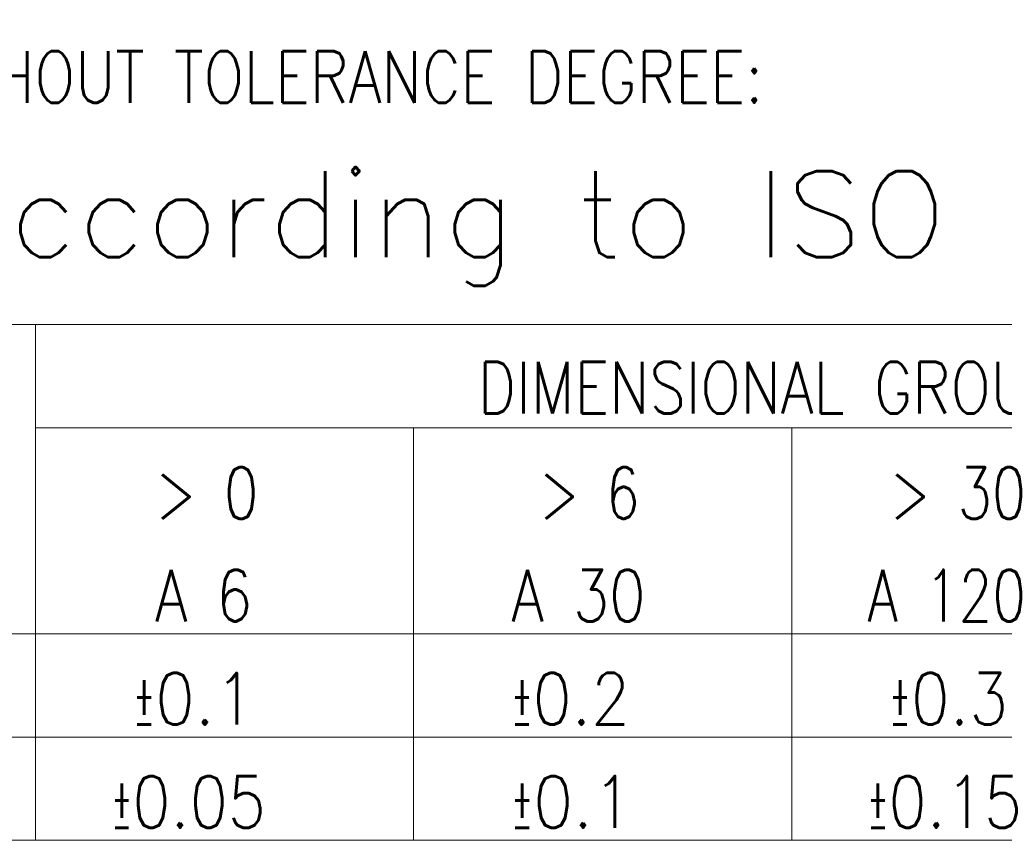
# Model space of a CAD drawing. Header units: millimetres. Extents: x 0 to 589, y 0 to 415.
# Tile 40 of 72: x 414 to 442, y 20 to 44. Entities that reach past the tile are written whole.
import ezdxf

# ---------------------------------------------------------------- set-up
doc = ezdxf.new("R2010")
doc.units = ezdxf.units.MM
doc.layers.add('1', color=7, linetype='Continuous', true_color=0xffffff)
doc.styles.add('blockfont', font='simplex.shx')
doc.styles.add('ideas_simplex', font='simplex.shx')

msp = doc.modelspace()

# ---------------------------------------------------------------- linework, layer by layer
at = {"layer": '1', "color": 4, "linetype": 'Continuous', "lineweight": 18}
for p, q in [((399, 35), (589, 35)), ((414, 35), (414, 20)), ((414, 32), (469, 32)), ((425, 32), (425, 20)), ((436, 32), (436, 20)), ((399, 26), (414, 26)), ((414, 26), (425, 26)), ((425, 26), (436, 26)), ((436, 26), (447, 26)), ((399, 23), (414, 23)), ((414, 23), (425, 23)), ((425, 23), (436, 23)), ((436, 23), (447, 23))]:
    msp.add_line(p, q, dxfattribs=at)
at = {"layer": '1', "color": 3, "linetype": 'Continuous', "lineweight": 18}
for p, q in [((399, 20), (414, 20)), ((414, 20), (425, 20)), ((425, 20), (436, 20)), ((436, 20), (447, 20))]:
    msp.add_line(p, q, dxfattribs=at)

# ---------------------------------------------------------------- texts
at = {"layer": '1', "color": 7, "linetype": 'Continuous', "lineweight": 18, "insert": (411.12, 36.129), "char_height": 2.5, "attachment_point": 7, "line_spacing_factor": 1.204819, "style": 'ideas_simplex'}
msp.add_mtext('\\W1.0345;according to ISO 2768', dxfattribs=at)
at = {"layer": '1', "color": 4, "linetype": 'Continuous', "lineweight": 13, "char_height": 1.5, "attachment_point": 7, "line_spacing_factor": 0.903614, "style": 'blockfont'}
for s, insert in [('\\W0.8308;DIMESIONS WITHOUT TOLERANCE DEGREE:', (400.621, 41.451)), ('\\W0.8260;DIMENSIONAL GROUPS', (426.867, 32.414)), ('\\W0.7780;> 0', (417.479, 29.35)), ('\\W0.7568;> 6', (428.656, 29.35)), ('\\W0.7923;> 30', (438.842, 29.35)), ('\\W0.8145;A 6', (417.479, 26.367)), ('\\W0.8203;A 30', (427.842, 26.367)), ('\\W0.8237;A 120', (438.204, 26.367)), ('\\W0.9011;\\W0.4506;%%p\\W0.9011;0.1', (416.842, 23.367)), ('\\W0.8810;\\W0.4405;%%p\\W0.8810;0.2', (427.842, 23.367)), ('\\W0.8810;\\W0.4405;%%p\\W0.8810;0.3', (438.842, 23.367)), ('\\W0.8644;\\W0.4322;%%p\\W0.8644;0.05', (416.204, 20.367)), ('\\W0.9011;\\W0.4506;%%p\\W0.9011;0.1', (427.842, 20.367)), ('\\W0.8644;\\W0.4322;%%p\\W0.8644;0.15', (438.204, 20.367))]:
    msp.add_mtext(s, dxfattribs=dict(at, insert=insert))
at = {"layer": '1', "color": 1, "linetype": 'Continuous', "lineweight": 13, "insert": (429.264, 36.425), "char_height": 3, "attachment_point": 7, "line_spacing_factor": 0.903614, "style": 'blockfont'}
msp.add_mtext('\\W0.9844; ', dxfattribs=at)

doc.saveas('drawing.dxf')
